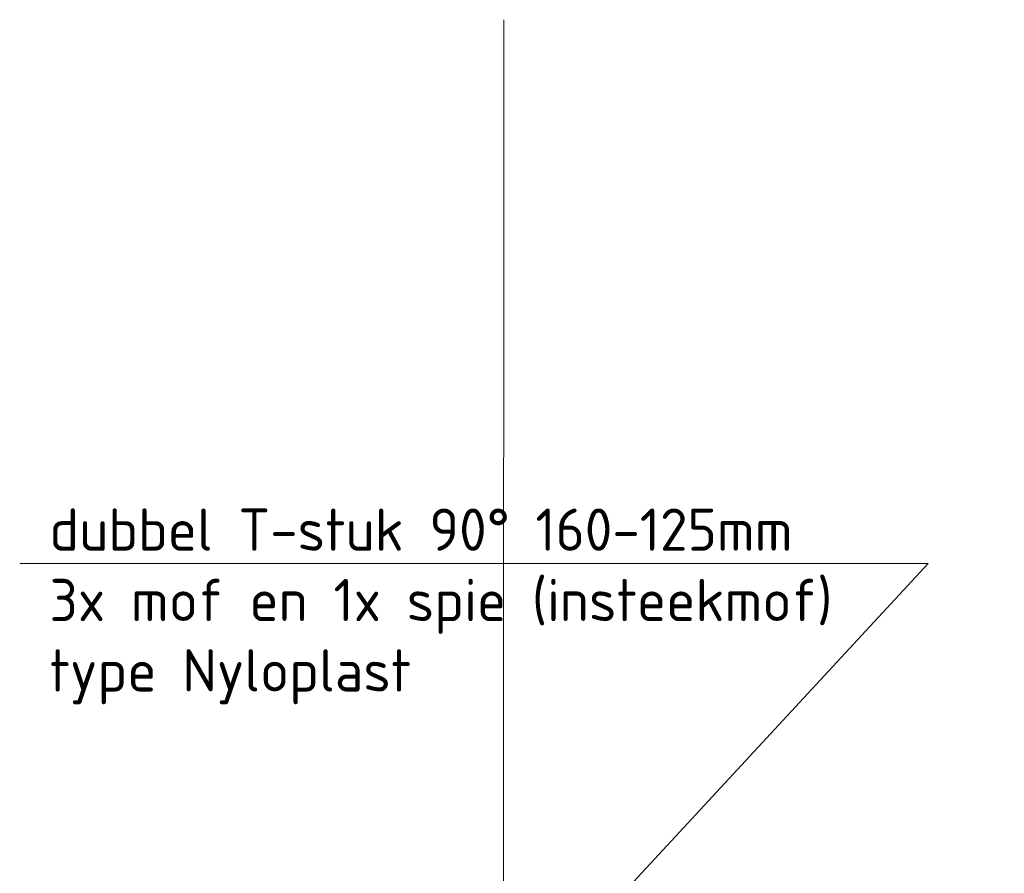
# Model space of a CAD drawing. Header units: metres. Extents: x 92403 to 95147, y 464428 to 465602.
# Tile 139 of 256: x 92614.09 to 92615.26, y 464982.92 to 464983.93. Entities that reach past the tile are written whole.
import ezdxf
from ezdxf import colors
from ezdxf.entities.mleader import LeaderData, LeaderLine
from ezdxf.math import Vec2, Vec3

# ---------------------------------------------------------------- set-up
doc = ezdxf.new("R2010")
doc.units = ezdxf.units.M
doc.linetypes.add('( Center )', pattern=[2, 1.25, -0.25, 0.25, -0.25])
doc.linetypes.add('AM-AS', pattern=[16, 10, -2, 2, -2])
doc.layers.get('0').update_dxf_attribs({"linetype": 'CONTINUOUS'})
doc.layers.add('N-WE-AM-AS-G', color=7, linetype='AM-AS', lineweight=18)
doc.layers.add('X-XX-AL-TEKENBLAD_TITELBLOK-T18', color=10, linetype='CONTINUOUS', lineweight=18)
doc.styles.add('NLCS-ISO-M50-T18', font='NLCS-ISO.ttf', dxfattribs={"height": 0.09})

# ---------------------------------------------------------------- blocks, each defined once
blk = doc.blocks.new('_DotSmall')
at = {"const_width": 0.5}
blk.add_lwpolyline([(-0.0625, 0, 1), (0.0625, 0, 1)], format="xyb", close=True, dxfattribs=at)

msp = doc.modelspace()

# ---------------------------------------------------------------- linework, layer by layer
at = {"layer": 'N-WE-AM-AS-G', "linetype": '( Center )', "ltscale": 3}
msp.add_line((92614.663326, 464982.212405), (92614.664225, 464983.934202), dxfattribs=at)

# ---------------------------------------------------------------- leaders
at = {"layer": 'X-XX-AL-TEKENBLAD_TITELBLOK-T18', "color": 0}
ml = msp.add_multileader_mtext('Standard', dxfattribs=at)
ml.set_content('{\\C0;dubbel T-stuk 90%%D 160-125mm \\P3x mof en 1x spie (insteekmof)\\Ptype Nyloplast}', color=10, style='NLCS-ISO-M50-T18')
ml.set_leader_properties(color=256, lineweight=-1)
ml.set_arrow_properties(name='DOTSMALL')
ml.build(insert=Vec2(0, 0))
ml.multileader.update_dxf_attribs({"has_dogleg": 0, "text_left_attachment_type": 6, "text_right_attachment_type": 6, "dogleg_length": 4.5, "arrow_head_size": 0.03, "scale": 0.02})
ctx = ml.context
ctx.base_point, ctx.scale, ctx.char_height, ctx.arrow_head_size, ctx.landing_gap_size, ctx.plane_origin = Vec3(92614.026371, 464983.290335), 0.02, 0.05, 0.03, 0.1, Vec3(92614.768477, 464983.594713)
ctx.left_attachment, ctx.right_attachment = 6, 6
notes = []
notes.append((ctx, [(0, (1, 1, 0), (92615.256371, 464983.290335), (-1, 0), 0.09, [(0, [(92614.687302, 464982.772669)], 0, [])])]))
ctx.mtext.insert, ctx.mtext.flow_direction = Vec3(92614.126371, 464983.355335), 5
for ctx, leaders in notes:
    for number, flags, end, landing, length, lines in leaders:
        leader = LeaderData()
        leader.index, (leader.has_last_leader_line, leader.has_dogleg_vector, leader.attachment_direction) = number, flags
        leader.last_leader_point, leader.dogleg_vector, leader.dogleg_length = Vec3(end), Vec3(landing), length
        for number, points, colour, breaks in lines:
            line = LeaderLine()
            line.index, line.vertices, line.color, line.breaks = number, Vec3.list(points), colors.encode_raw_color(colour), breaks
            leader.lines.append(line)
        ctx.leaders.append(leader)

doc.saveas('drawing.dxf')
